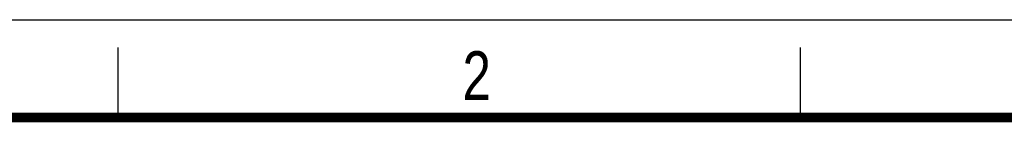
# Model space of a CAD drawing. Header units: millimetres. Extents: x 0 to 210, y 0 to 297.
# Tile 9 of 10: x 49 to 120, y 290 to 297. Entities that reach past the tile are written whole.
import ezdxf

# ---------------------------------------------------------------- set-up
doc = ezdxf.new("R2010")
doc.units = ezdxf.units.MM
doc.header["$LTSCALE"] = 19.36
doc.layers.get('0').update_dxf_attribs({"linetype": 'CONTINUOUS'})
doc.styles.add('TEXTSTYLE_2', font='txt', dxfattribs={"width": 0.75})

msp = doc.modelspace()

# ---------------------------------------------------------------- linework, layer by layer
at = {"color": 2, "linetype": 'CONTINUOUS'}
for p, q in [((0, 297), (210, 297)), ((56, 290), (56, 295)), ((105, 290), (105, 295))]:
    msp.add_line(p, q, dxfattribs=at)
at = {"color": 7, "linetype": 'CONTINUOUS', "const_width": 0.7}
msp.add_lwpolyline([(7, 290), (203, 290)], dxfattribs=at)

# ---------------------------------------------------------------- texts
at = {"color": 5, "linetype": 'CONTINUOUS', "style": 'TEXTSTYLE_2', "width": 0.785714}
msp.add_text('2', height=3.5, dxfattribs=at).set_placement((80.73138, 291.23958))

doc.saveas('drawing.dxf')
